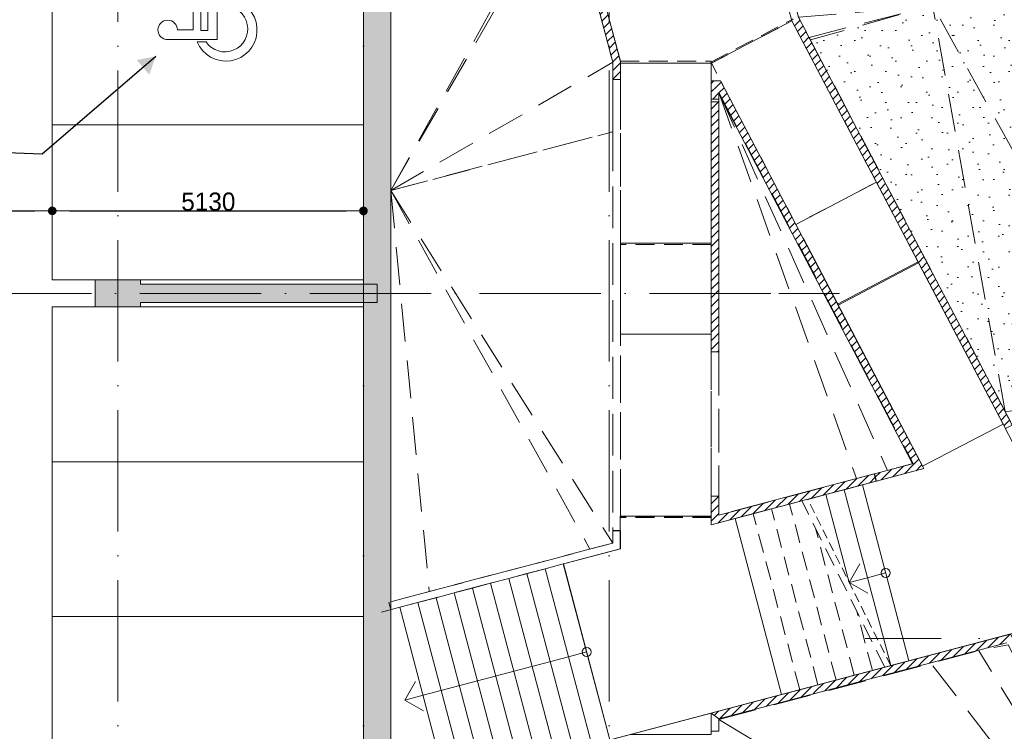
# Model space of a CAD drawing. Header units: millimetres. Extents: x -287545 to 1001608, y -673832 to 307178.
# Tile 27 of 64: x 67013 to 83245, y -59118 to -47390. Entities that reach past the tile are written whole.
import ezdxf
from ezdxf.enums import TextEntityAlignment as Align

# ---------------------------------------------------------------- set-up
doc = ezdxf.new("R2010")
doc.units = ezdxf.units.MM
doc.header["$MEASUREMENT"] = 0
for name, pattern in [('B0302', [2502.000046, 1252.000046, -625, 0, -625]), ('B0701', [468.239987, 311.999989, -156.239998]), ('B0702', [234.740001, 156.239998, -78.500003]), ('B0703', [937.400007, 625, -312.400007]), ('v1', [2800, 1000, -400, 0, -400, 1000, 0])]:
    doc.linetypes.add(name, pattern=pattern)
for name, color, linetype in [('21 Buitenwanden', 7, 'Continuous'), ('21 Buitenwanden Doorsnede-arcering', 7, 'Continuous'), ('22 NC Binnenwanden', 7, 'Continuous'), ('22 NC Binnenwanden Doorsnede-arcering', 7, 'Continuous'), ('28 Draagconstructies - Kolommen INT', 7, 'Continuous'), ('28 Draagconstructies - Kolommen INT Doorsnede-arcering', 7, 'Continuous'), ('90 Terrein Inrichting', 7, 'Continuous'), ('90 Terrein omgeving', 7, 'Continuous'), ('90 Terrein omgeving Afdek-arcering', 7, 'Continuous'), ('90 Terrein omgeving Doorsnede-arcering', 7, 'Continuous'), ('90 Terrein omgeving Laagscheidingslijnen', 7, 'Continuous'), ('A Lijn doorsnede', 7, 'Continuous'), ('A Stramien', 7, 'Continuous'), ('Maatvoering 1_ 50_100', 7, 'Continuous')]:
    doc.layers.add(name, color=color, linetype=linetype)
doc.styles.add('GENERATED_STYLE_3', font='txt')
doc.styles.add('GENERATED_STYLE_4', font='arial.ttf')
doc.styles.get("Standard").update_dxf_attribs({"font": 'txt.shx'})
doc.dimstyles.new('GENERATED_STYLE__1', dxfattribs={"dimtxt": 300, "dimasz": 285, "dimexe": 0.18, "dimexo": 0.0625, "dimgap": 0, "dimtad": 1, "dimtih": 1, "dimtoh": 1, "dimdec": 0, "dimzin": 3, "dimdsep": 46, "dimtxsty": 'GENERATED_STYLE_3', "dimblk": 'ARROWHEAD_11', "dimblk1": 'ARROWHEAD_11', "dimblk2": 'ARROWHEAD_11', "dimcen": 0.09, "dimse1": 1, "dimse2": 1, "dimclrd": 1, "dimclre": 1, "dimclrt": 2, "dimadec": 1, "dimazin": 0, "dimtfac": 1, "dimtdec": 4, "dimtmove": 0, "dimatfit": 1, "dimfxl": 1, "dimtolj": 1, "dimtzin": 3, "dimarcsym": 0})
doc.dimstyles.new('GENERATED_STYLE__5', dxfattribs={"dimtxt": 0.18, "dimasz": 304, "dimexe": 0.18, "dimexo": 0.0625, "dimgap": 0, "dimtad": 0, "dimtih": 1, "dimtoh": 1, "dimdec": 4, "dimzin": 3, "dimdsep": 46, "dimtxsty": 'Standard', "dimcen": 0.09, "dimadec": 0, "dimazin": 0, "dimtfac": 1, "dimtdec": 0, "dimtmove": 0, "dimatfit": 1, "dimldrblk": 'ARROWHEAD_16', "dimfxl": 1, "dimtolj": 1, "dimtzin": 3, "dimarcsym": 0})
pattern_1 = [(45, (0, 0), (-70.71068, 70.71068), [])]

# ---------------------------------------------------------------- blocks, each defined once
blk = doc.blocks.new('Mesh_6_1', base_point=(78540, -48590))
at = {"layer": '90 Terrein omgeving', "color": 255, "linetype": 'B0703', "lineweight": 0}
for q in [(80810, -54953), (81322, -54817)]:
    blk.add_line((78540, -48590), q, dxfattribs=at)
at = {"layer": '90 Terrein omgeving', "color": 252, "linetype": 'B0703', "lineweight": 0, "true_color": 0x969696, "flags": 128}
blk.add_lwpolyline([(78540, -48590), (81744, -54705), (81472, -54777), (81322, -54817), (80810, -54953), (78540, -55553)], close=True, dxfattribs=at)
blk = doc.blocks.new('Mesh_7_1', base_point=(73130, -50206))
at = {"layer": '90 Terrein omgeving', "color": 255, "linetype": 'B0703', "lineweight": 0}
for q in [(73766, -56815), (76414, -56115), (76790, -56015)]:
    blk.add_line((73130, -50206), q, dxfattribs=at)
at = {"layer": '90 Terrein omgeving', "color": 252, "linetype": 'B0703', "lineweight": 0, "true_color": 0x969696, "flags": 128}
blk.add_lwpolyline([(73130, -50206), (76790, -49236), (76790, -56015), (76414, -56115), (73766, -56815), (73130, -56983)], close=True, dxfattribs=at)
blk = doc.blocks.new('Mesh_8_1', base_point=(73130, -35925))
at = {"layer": '90 Terrein omgeving', "color": 255, "linetype": 'B0703', "lineweight": 0}
for p, q in [((73130, -35925), (75991, -45068)), ((75991, -45068), (74833, -35925)), ((76536, -36300), (74833, -35925)), ((75991, -45068), (76536, -36300)), ((78981, -38151), (76536, -36300)), ((75991, -45068), (78981, -38151)), ((75991, -45068), (79153, -38395)), ((75991, -45068), (79228, -38494)), ((75991, -45068), (79278, -38560)), ((75991, -45068), (79384, -38685)), ((79037, -44263), (79384, -38685)), ((79037, -44263), (79498, -38804)), ((79037, -44263), (79619, -38915)), ((79037, -44263), (79747, -39019)), ((79037, -44263), (79831, -39079)), ((79037, -44263), (79886, -39116)), ((79037, -44263), (80003, -39183)), ((79037, -44263), (81605, -39240)), ((79037, -44263), (80124, -39241)), ((85492, -46252), (81605, -39240)), ((87305, -41951), (81787, -39169)), ((85492, -46252), (81787, -39169)), ((79037, -44263), (80249, -39289)), ((79037, -44263), (81443, -39290)), ((79037, -44263), (80377, -39328)), ((79037, -44263), (81277, -39332)), ((79037, -44263), (80477, -39351)), ((79037, -44263), (81110, -39363)), ((79037, -44263), (80543, -39364)), ((79037, -44263), (81026, -39373)), ((79037, -44263), (80677, -39380)), ((79037, -44263), (80947, -39382)), ((79037, -44263), (80812, -39386)), ((85492, -46252), (87305, -41951)), ((87338, -42065), (87305, -41951)), ((85492, -46252), (87338, -42065)), ((79037, -44263), (85492, -46252)), ((79037, -44263), (81998, -47175)), ((73130, -50206), (75991, -45068)), ((73130, -50206), (76022, -45189)), ((79853, -47350), (81998, -47175)), ((73130, -50206), (76790, -48092))]:
    blk.add_line(p, q, dxfattribs=at)
at = {"layer": '90 Terrein omgeving', "color": 252, "linetype": 'B0703', "lineweight": 0, "true_color": 0x969696, "flags": 128}
blk.add_lwpolyline([(73130, -35925), (73130, -50206), (76790, -49236), (76790, -48092), (76022, -45189), (75991, -45068), (79037, -44263), (79853, -47350), (80049, -47724), (81998, -47175), (85492, -46252), (88222, -45192), (87338, -42065, 0.014787), (87305, -41951, -0.009433), (87078, -40886, 0.029447), (86889, -40082, 0.132457), (86126, -38887, 0.175092), (84434, -38195, 0.003145), (84391, -38194, 0.081597), (83441, -38402, 0.026375), (82545, -38813, -0.020839), (81787, -39169, -0.068942), (81026, -39373, -0.076511), (80477, -39351, -0.098735), (79831, -39079, -0.079096), (79228, -38494, -0.024505), (78739, -37774, 0.027053), (78242, -37047, 0.091945), (77641, -36498, 0.126478), (76874, -36287, 0.037205), (76536, -36300), (76536, -35925), (74833, -35925)], format="xyb", close=True, dxfattribs=at)
blk = doc.blocks.new('Mesh_9_1', base_point=(78540, -58923))
at = {"layer": '90 Terrein omgeving', "color": 255, "linetype": 'B0703', "lineweight": 0}
for p, q in [((86463, -63723), (82823, -57790)), ((86463, -63723), (82038, -57998)), ((78540, -58923), (86463, -63723))]:
    blk.add_line(p, q, dxfattribs=at)
at = {"layer": '90 Terrein omgeving', "color": 252, "linetype": 'B0703', "lineweight": 0, "true_color": 0x969696, "flags": 128}
blk.add_lwpolyline([(78540, -58923), (82038, -57998), (82823, -57790), (83307, -57693), (86463, -63723), (78540, -68815)], close=True, dxfattribs=at)
blk = doc.blocks.new('Slab_1_1', base_point=(656, -159592))
at = {"layer": '90 Terrein omgeving', "color": 253, "linetype": 'Continuous', "lineweight": 0, "true_color": 0x99a3a6, "flags": 128}
blk.add_lwpolyline([(94942, -54448), (73130, -60216), (91513, -55355)], dxfattribs=at)
blk = doc.blocks.new('Parkeerplaatsen 27 KM_2')
at = {"layer": '90 Terrein Inrichting', "color": 255, "linetype": 'Continuous', "lineweight": 0}
for p, q in [((2550, 5130), (0, 5130)), ((0, 5130), (0, 0)), ((5100, 5130), (2550, 5130)), ((2550, 5130), (2550, 0)), ((0, 0), (2550, 0)), ((2550, 0), (5100, 0))]:
    blk.add_line(p, q, dxfattribs=at)
at = {"layer": '90 Terrein Inrichting', "color": 255, "linetype": 'Continuous', "lineweight": 0, "flags": 128}
blk.add_lwpolyline([(5100, 0), (7650, 0), (7650, 5130), (5100, 5130)], close=True, dxfattribs=at)
at = {"layer": '90 Terrein Inrichting', "color": 255, "linetype": 'Continuous', "lineweight": 0}
for p in [(2550, 0), (5100, 0)]:
    blk.add_point(p, dxfattribs=at)
blk = doc.blocks.new('Parkeerplaatsen 27 KM_5')
at = {"layer": '90 Terrein Inrichting', "color": 255, "linetype": 'Continuous', "lineweight": 0}
for p, q in [((2550, 5130), (0, 5130)), ((0, 5130), (0, 0)), ((3956, 2409), (3956, 3228)), ((4116, 3068), (4116, 2807)), ((4116, 2807), (4537, 2807)), ((4537, 2807), (4537, 2679)), ((3918, 2743), (3918, 2594)), ((4537, 2679), (4107, 2679)), ((4107, 2679), (4107, 2564)), ((4107, 2564), (4624, 2564)), ((4624, 2564), (4849, 2091)), ((4496, 2409), (3956, 2409)), ((4792, 1895), (4496, 2409)), ((4510, 2284), (4605, 2105)), ((4849, 2091), (4994, 2143)), ((4994, 2143), (5048, 2043)), ((5048, 2043), (4792, 1895)), ((0, 0), (2550, 0))]:
    blk.add_line(p, q, dxfattribs=at)
at = {"layer": '90 Terrein Inrichting', "color": 255, "linetype": 'Continuous', "lineweight": 0, "flags": 128}
blk.add_lwpolyline([(2550, 0), (6050, 0), (6050, 5130), (2550, 5130)], close=True, dxfattribs=at)
at = {"layer": '90 Terrein Inrichting', "color": 255, "linetype": 'Continuous', "lineweight": 0}
for centre, radius, start, end in [((4116, 3228), 160, 270, 180), ((4117, 2268), 515, 112.7545, 341.4862), ((4132, 2284), 377, 124.6308, 0)]:
    blk.add_arc(centre, radius, start, end, dxfattribs=at)
for p in [(2550, 0), (6050, 0)]:
    blk.add_point(p, dxfattribs=at)
blk = doc.blocks.new('Mesh_19_1', base_point=(80027, -47682))
at = {"layer": '90 Terrein omgeving Afdek-arcering', "linetype": 'Continuous', "lineweight": 0, "true_color": 0xb9d3a7}
h = blk.add_hatch(dxfattribs=at)
h.set_pattern_fill('910_PUNTJES_A_0001', color=9, style=0, pattern_type=2)
h.set_pattern_definition([(45, (0, 800), (-254.5584, 254.5584), [0, -240, 0, -360]), (110, (800, 800), (338.2893, 123.1273), [0, -176, 0, -304])])
h.paths.add_polyline_path([(80027, -47682), (83258, -53846), (83467, -54246), (85665, -53665), (85665, -53667), (88222, -52990), (88222, -45192), (85443, -46264), (82064, -47158)])
at = {"layer": '90 Terrein omgeving', "color": 255, "linetype": 'B0703', "lineweight": 0}
for p, q in [((88222, -52990), (85443, -46264)), ((85665, -53665), (85443, -46264)), ((85665, -53665), (82064, -47158)), ((83258, -53846), (82064, -47158)), ((85665, -53665), (88222, -52990)), ((83258, -53846), (85665, -53665))]:
    blk.add_line(p, q, dxfattribs=at)
at = {"layer": '90 Terrein omgeving', "color": 252, "linetype": 'B0703', "lineweight": 0, "true_color": 0x969696, "flags": 128}
blk.add_lwpolyline([(80027, -47682), (82064, -47158), (85443, -46264), (88222, -45192), (88222, -52990), (85665, -53667), (85665, -53665), (83467, -54246), (83258, -53846)], close=True, dxfattribs=at)
blk = doc.blocks.new('Slab_13_1', base_point=(80905, -55057))
at = {"layer": '90 Terrein omgeving', "color": 253, "linetype": 'Continuous', "lineweight": 0, "true_color": 0x99a3a6, "flags": 128}
blk.add_lwpolyline([(80905, -55057), (81672, -57957), (83345, -57515), (83482, -57776), (84805, -57069), (84831, -57119), (85686, -56895), (84920, -53995), (83404, -54396), (83225, -54054), (81896, -54750), (81916, -54789)], close=True, dxfattribs=at)
blk = doc.blocks.new('Slab_14_1', base_point=(81136, -50068))
at = {"layer": '90 Terrein omgeving', "color": 253, "linetype": 'Continuous', "lineweight": 0, "true_color": 0x99a3a6, "flags": 128}
blk.add_lwpolyline([(81136, -50068), (79808, -50764), (80504, -52093), (81832, -51397)], close=True, dxfattribs=at)
blk = doc.blocks.new('Slab_15_1', base_point=(78415, -48107))
at = {"layer": '90 Terrein omgeving', "color": 253, "linetype": 'Continuous', "lineweight": 0, "true_color": 0x99a3a6, "flags": 128}
blk.add_lwpolyline([(78415, -48107), (76923, -48107), (76143, -45157), (78951, -44414), (79744, -47411)], close=True, dxfattribs=at)
blk = doc.blocks.new('Slab_16_1', base_point=(78415, -51075))
at = {"layer": '90 Terrein omgeving', "color": 253, "linetype": 'Continuous', "lineweight": 0, "true_color": 0x99a3a6, "flags": 128}
blk.add_lwpolyline([(78415, -51075), (76915, -51075), (76915, -52575), (78415, -52575)], close=True, dxfattribs=at)
blk = doc.blocks.new('Slab_17_1', base_point=(75977, -56360))
at = {"layer": '90 Terrein omgeving', "color": 253, "linetype": 'Continuous', "lineweight": 0, "true_color": 0x99a3a6, "flags": 128}
blk.add_lwpolyline([(75977, -56360), (76743, -59260), (77083, -59170), (78415, -59170), (78415, -58818), (79574, -58512), (78807, -55612), (78415, -55715), (78415, -55575), (76915, -55575), (76915, -56112)], close=True, dxfattribs=at)
blk = doc.blocks.new('Stair_6_1')
at = {"layer": '90 Terrein omgeving', "color": 9, "linetype": 'Continuous', "lineweight": 0}
for p, q in [((80605, -55136), (80305, -55215)), ((80905, -55057), (80605, -55136)), ((81372, -58036), (80605, -55136)), ((81672, -57957), (80905, -55057)), ((80305, -55215), (80006, -55295)), ((80689, -56665), (80305, -55215)), ((80689, -56665), (80866, -56360)), ((80988, -56586), (80689, -56665)), ((81288, -56507), (80988, -56586)), ((80994, -56843), (80689, -56665)), ((81372, -58036), (81672, -57957))]:
    blk.add_line(p, q, dxfattribs=at)
at = {"layer": '90 Terrein omgeving', "color": 252, "linetype": 'B0701', "lineweight": 0, "true_color": 0x969696}
for p, q in [((79907, -55321), (79706, -55374)), ((81273, -58062), (79907, -55321)), ((79406, -55453), (79106, -55532)), ((79706, -55374), (79406, -55453)), ((80173, -58353), (79406, -55453)), ((80473, -58274), (79706, -55374)), ((79106, -55532), (78807, -55612)), ((79873, -58433), (79106, -55532)), ((80772, -58195), (80132, -55772)), ((81072, -58116), (80815, -57143)), ((81072, -58116), (81273, -58062)), ((80473, -58274), (80772, -58195)), ((80772, -58195), (81072, -58116)), ((79574, -58512), (79873, -58433)), ((79873, -58433), (80173, -58353)), ((80173, -58353), (80473, -58274))]:
    blk.add_line(p, q, dxfattribs=at)
at = {"layer": '90 Terrein omgeving', "color": 9, "linetype": 'B0702', "lineweight": 0}
blk.add_line((81372, -58036), (80006, -55295), dxfattribs=at)
at = {"layer": '90 Terrein omgeving', "color": 9, "linetype": 'Continuous', "lineweight": 0}
for start, end in [(0, 180), (180, 0)]:
    blk.add_arc((81288, -56507), 75, start, end, dxfattribs=at)
blk = doc.blocks.new('Wall_10_1', base_point=(72905, -76425))
at = {"layer": '21 Buitenwanden Doorsnede-arcering', "linetype": 'Continuous', "lineweight": 0, "true_color": 0x323232}
blk.add_hatch(color=250, dxfattribs=at).paths.add_polyline_path([(72680, -76175), (73130, -76175), (73130, -37484), (72680, -37484)])
at = {"layer": '21 Buitenwanden', "color": 1, "linetype": 'Continuous', "lineweight": 0, "flags": 128}
for points in [[(72680, -37484), (72680, -76175)], [(73130, -76425), (73130, -37484)]]:
    blk.add_lwpolyline(points, dxfattribs=at)
blk = doc.blocks.new('Wall_66_1', base_point=(69005, -51900))
at = {"layer": '22 NC Binnenwanden Doorsnede-arcering', "linetype": 'Continuous', "lineweight": 0}
blk.add_hatch(color=251, dxfattribs=at).paths.add_polyline_path([(69005, -52050), (72905, -52050), (72905, -51750), (69005, -51750)])
at = {"layer": '22 NC Binnenwanden', "color": 1, "linetype": 'Continuous', "lineweight": 0, "flags": 128}
for points in [[(72905, -51750), (69005, -51750)], [(72905, -52050), (72905, -51750)], [(69005, -52050), (72905, -52050)]]:
    blk.add_lwpolyline(points, dxfattribs=at)
blk = doc.blocks.new('Beam_2_1', base_point=(78709, -48667))
at = {"layer": '90 Terrein omgeving Doorsnede-arcering', "linetype": 'Continuous', "lineweight": 0, "true_color": 0x000000}
h = blk.add_hatch(dxfattribs=at)
h.set_pattern_fill('220_GEWAPEND_BETON___PRE_62', color=18, style=0, pattern_type=2)
h.set_pattern_definition(pattern_1)
h.paths.add_polyline_path([(78708, -48666), (78597, -48724), (81306, -53892), (81409, -53820)])
at = {"layer": '90 Terrein omgeving', "color": 2, "linetype": 'Continuous', "lineweight": 0}
for p, q in [((78708, -48666), (81409, -53820)), ((78597, -48724), (81306, -53892)), ((81307, -53892), (81306, -53892))]:
    blk.add_line(p, q, dxfattribs=at)
blk = doc.blocks.new('Beam_3_1', base_point=(79871, -47653))
at = {"layer": '90 Terrein omgeving Doorsnede-arcering', "linetype": 'Continuous', "lineweight": 0, "true_color": 0x000000}
h = blk.add_hatch(dxfattribs=at)
h.set_pattern_fill('220_GEWAPEND_BETON___PRE_62', color=18, style=0, pattern_type=2)
h.set_pattern_definition(pattern_1)
h.paths.add_polyline_path([(79981, -47595), (79871, -47653), (83265, -54130), (83375, -54072)])
at = {"layer": '90 Terrein omgeving', "color": 2, "linetype": 'Continuous', "lineweight": 0}
for p, q in [((79871, -47653), (83265, -54130)), ((79981, -47595), (83375, -54072)), ((83375, -54072), (83265, -54130))]:
    blk.add_line(p, q, dxfattribs=at)
blk = doc.blocks.new('Beam_4_1', base_point=(78415, -48690))
at = {"layer": '90 Terrein omgeving Doorsnede-arcering', "linetype": 'Continuous', "lineweight": 0, "true_color": 0x000000}
h = blk.add_hatch(dxfattribs=at)
h.set_pattern_fill('220_GEWAPEND_BETON___PRE_62', color=18, style=0, pattern_type=2)
h.set_pattern_definition(pattern_1)
h.paths.add_polyline_path([(78415, -48747), (78415, -52865), (78540, -52865), (78540, -48747)])
at = {"layer": '90 Terrein omgeving', "color": 2, "linetype": 'Continuous', "lineweight": 0}
for p, q in [((78415, -48747), (78415, -52865)), ((78540, -48747), (78415, -48747)), ((78540, -48747), (78540, -52865)), ((78540, -52865), (78415, -52865))]:
    blk.add_line(p, q, dxfattribs=at)
at = {"layer": '90 Terrein omgeving', "color": 9, "linetype": 'B0703', "lineweight": 0}
for p, q in [((78415, -52865), (78415, -55338)), ((78540, -52865), (78540, -55338))]:
    blk.add_line(p, q, dxfattribs=at)
blk = doc.blocks.new('Beam_5_1', base_point=(76915, -48325))
at = {"layer": '90 Terrein omgeving', "color": 9, "linetype": 'B0703', "lineweight": 0}
for p, q in [((76790, -48325), (76790, -55810)), ((76915, -48325), (76915, -55810)), ((76790, -55810), (76915, -55810))]:
    blk.add_line(p, q, dxfattribs=at)
blk = doc.blocks.new('Beam_7_1', base_point=(78889, -55590))
at = {"layer": '90 Terrein omgeving Doorsnede-arcering', "linetype": 'Continuous', "lineweight": 0, "true_color": 0x000000}
h = blk.add_hatch(dxfattribs=at)
h.set_pattern_fill('220_GEWAPEND_BETON___PRE_62', color=18, style=0, pattern_type=2)
h.set_pattern_definition(pattern_1)
h.paths.add_polyline_path([(81132, -54997), (81100, -54876), (79350, -55339), (79382, -55459)])
at = {"layer": '90 Terrein omgeving', "color": 2, "linetype": 'Continuous', "lineweight": 0}
for p, q in [((81100, -54876), (79350, -55339)), ((81132, -54997), (79382, -55459)), ((81100, -54876), (81132, -54997))]:
    blk.add_line(p, q, dxfattribs=at)
blk = doc.blocks.new('Beam_9_1', base_point=(73130, -57113))
at = {"layer": '90 Terrein omgeving', "color": 9, "linetype": 'B0703', "lineweight": 0}
for p, q in [((76593, -56068), (73098, -56992)), ((76625, -56188), (73130, -57113)), ((73098, -56992), (73130, -57113))]:
    blk.add_line(p, q, dxfattribs=at)
blk = doc.blocks.new('Beam_26_1', base_point=(78415, -55715))
at = {"layer": '90 Terrein omgeving Doorsnede-arcering', "linetype": 'Continuous', "lineweight": 0, "true_color": 0x000000}
h = blk.add_hatch(dxfattribs=at)
h.set_pattern_fill('220_GEWAPEND_BETON___PRE_62', color=18, style=0, pattern_type=2)
h.set_pattern_definition(pattern_1)
h.paths.add_polyline_path([(78540, -55553), (78415, -55715), (79382, -55459), (79350, -55339)])
at = {"layer": '90 Terrein omgeving', "color": 2, "linetype": 'Continuous', "lineweight": 0}
for p, q in [((79350, -55339), (78540, -55553)), ((79382, -55459), (78415, -55715))]:
    blk.add_line(p, q, dxfattribs=at)
blk = doc.blocks.new('Beam_44_1', base_point=(76111, -45036))
at = {"layer": '90 Terrein omgeving Doorsnede-arcering', "linetype": 'Continuous', "lineweight": 0, "true_color": 0x000000}
h = blk.add_hatch(dxfattribs=at)
h.set_pattern_fill('220_GEWAPEND_BETON___PRE_62', color=18, style=0, pattern_type=2)
h.set_pattern_definition(pattern_1)
h.paths.add_polyline_path([(76790, -48092), (76915, -48075), (76111, -45036), (75991, -45068)])
at = {"layer": '90 Terrein omgeving', "color": 2, "linetype": 'Continuous', "lineweight": 0}
for p, q in [((76111, -45036), (75991, -45068)), ((75991, -45068), (76790, -48092)), ((76143, -45157), (76915, -48075))]:
    blk.add_line(p, q, dxfattribs=at)
blk = doc.blocks.new('Beam_45_1', base_point=(79731, -47387))
at = {"layer": '90 Terrein omgeving Doorsnede-arcering', "linetype": 'Continuous', "lineweight": 0, "true_color": 0x000000}
h = blk.add_hatch(dxfattribs=at)
h.set_pattern_fill('220_GEWAPEND_BETON___PRE_62', color=18, style=0, pattern_type=2)
h.set_pattern_definition(pattern_1)
h.paths.add_polyline_path([(79871, -47653), (79981, -47595), (79849, -47342), (79731, -47387)])
at = {"layer": '90 Terrein omgeving', "color": 2, "linetype": 'Continuous', "lineweight": 0}
for p, q in [((79731, -47387), (79871, -47653)), ((79849, -47342), (79981, -47595))]:
    blk.add_line(p, q, dxfattribs=at)
blk = doc.blocks.new('Beam_47_1', base_point=(83345, -57515))
at = {"layer": '90 Terrein omgeving Doorsnede-arcering', "linetype": 'Continuous', "lineweight": 0, "true_color": 0x000000}
h = blk.add_hatch(dxfattribs=at)
h.set_pattern_fill('220_GEWAPEND_BETON___PRE_62', color=18, style=0, pattern_type=2)
h.set_pattern_definition(pattern_1)
h.paths.add_polyline_path([(81899, -57897), (81931, -58018), (83280, -57661), (83345, -57515)])
at = {"layer": '90 Terrein omgeving', "color": 2, "linetype": 'Continuous', "lineweight": 0}
for p, q in [((83345, -57515), (81899, -57897)), ((83280, -57661), (81931, -58018))]:
    blk.add_line(p, q, dxfattribs=at)
blk = doc.blocks.new('Beam_48_1', base_point=(81916, -54789))
at = {"layer": '90 Terrein omgeving Doorsnede-arcering', "linetype": 'Continuous', "lineweight": 0, "true_color": 0x000000}
h = blk.add_hatch(dxfattribs=at)
h.set_pattern_fill('220_GEWAPEND_BETON___PRE_62', color=18, style=0, pattern_type=2)
h.set_pattern_definition(pattern_1)
h.paths.add_polyline_path([(81410, -53819), (81307, -53892), (81733, -54708), (81916, -54789)])
at = {"layer": '90 Terrein omgeving', "color": 2, "linetype": 'Continuous', "lineweight": 0}
for p, q in [((81410, -53819), (81409, -53820)), ((81410, -53819), (81916, -54789)), ((81307, -53892), (81733, -54708))]:
    blk.add_line(p, q, dxfattribs=at)
at = {"layer": '90 Terrein omgeving', "color": 1, "linetype": 'Continuous', "lineweight": 0, "flags": 128}
for points in [[(79930, -50984), (79925, -50988)], [(81410, -53819), (79930, -50984)]]:
    blk.add_lwpolyline(points, dxfattribs=at)
blk = doc.blocks.new('Beam_49_1', base_point=(81916, -54789))
at = {"layer": '90 Terrein omgeving Doorsnede-arcering', "linetype": 'Continuous', "lineweight": 0, "true_color": 0x000000}
h = blk.add_hatch(dxfattribs=at)
h.set_pattern_fill('220_GEWAPEND_BETON___PRE_62', color=18, style=0, pattern_type=2)
h.set_pattern_definition(pattern_1)
h.paths.add_polyline_path([(81104, -54875), (81136, -54996), (81916, -54789), (81733, -54708)])
at = {"layer": '90 Terrein omgeving', "color": 2, "linetype": 'Continuous', "lineweight": 0}
for p, q in [((81733, -54708), (81104, -54875)), ((81916, -54789), (81136, -54996)), ((81104, -54875), (81136, -54996))]:
    blk.add_line(p, q, dxfattribs=at)
blk = doc.blocks.new('Beam_51_1', base_point=(79595, -58506))
at = {"layer": '90 Terrein omgeving Doorsnede-arcering', "linetype": 'Continuous', "lineweight": 0, "true_color": 0x000000}
h = blk.add_hatch(dxfattribs=at)
h.set_pattern_fill('220_GEWAPEND_BETON___PRE_62', color=18, style=0, pattern_type=2)
h.set_pattern_definition(pattern_1)
h.paths.add_polyline_path([(80143, -58491), (81931, -58018), (81899, -57897), (80111, -58370)])
at = {"layer": '90 Terrein omgeving', "color": 2, "linetype": 'Continuous', "lineweight": 0}
for p, q in [((81899, -57897), (80111, -58370)), ((81931, -58018), (80143, -58491))]:
    blk.add_line(p, q, dxfattribs=at)
blk = doc.blocks.new('Beam_52_1', base_point=(78415, -55245))
at = {"layer": '90 Terrein omgeving Doorsnede-arcering', "linetype": 'Continuous', "lineweight": 0, "true_color": 0x000000}
h = blk.add_hatch(dxfattribs=at)
h.set_pattern_fill('220_GEWAPEND_BETON___PRE_62', color=18, style=0, pattern_type=2)
h.set_pattern_definition(pattern_1)
h.paths.add_polyline_path([(78540, -55245), (78415, -55245), (78415, -55415), (78540, -55415)])
at = {"layer": '90 Terrein omgeving', "color": 2, "linetype": 'Continuous', "lineweight": 0}
for p, q in [((78415, -55245), (78415, -55415)), ((78540, -55245), (78415, -55245)), ((78540, -55245), (78540, -55415))]:
    blk.add_line(p, q, dxfattribs=at)
blk = doc.blocks.new('Beam_53_1', base_point=(78415, -55715))
at = {"layer": '90 Terrein omgeving Doorsnede-arcering', "linetype": 'Continuous', "lineweight": 0, "true_color": 0x000000}
h = blk.add_hatch(dxfattribs=at)
h.set_pattern_fill('220_GEWAPEND_BETON___PRE_62', color=18, style=0, pattern_type=2)
h.set_pattern_definition(pattern_1)
h.paths.add_polyline_path([(78415, -55415), (78415, -55715), (78540, -55553), (78540, -55415)])
at = {"layer": '90 Terrein omgeving', "color": 2, "linetype": 'Continuous', "lineweight": 0}
for p, q in [((78415, -55415), (78415, -55715)), ((78540, -55415), (78540, -55553))]:
    blk.add_line(p, q, dxfattribs=at)
blk = doc.blocks.new('Beam_54_1', base_point=(78708, -48666))
at = {"layer": '90 Terrein omgeving Doorsnede-arcering', "linetype": 'Continuous', "lineweight": 0, "true_color": 0x000000}
h = blk.add_hatch(dxfattribs=at)
h.set_pattern_fill('220_GEWAPEND_BETON___PRE_62', color=18, style=0, pattern_type=2)
h.set_pattern_definition(pattern_1)
h.paths.add_polyline_path([(78511, -48496), (78540, -48525), (78540, -48615), (78597, -48724), (78708, -48666), (78569, -48400)])
at = {"layer": '90 Terrein omgeving', "color": 2, "linetype": 'Continuous', "lineweight": 0}
for p, q in [((78569, -48400), (78708, -48666)), ((78540, -48615), (78597, -48724))]:
    blk.add_line(p, q, dxfattribs=at)
blk = doc.blocks.new('Beam_55_1', base_point=(78569, -48400))
at = {"layer": '90 Terrein omgeving Doorsnede-arcering', "linetype": 'Continuous', "lineweight": 0, "true_color": 0x000000}
h = blk.add_hatch(dxfattribs=at)
h.set_pattern_fill('220_GEWAPEND_BETON___PRE_62', color=18, style=0, pattern_type=2)
h.set_pattern_definition(pattern_1)
h.paths.add_polyline_path([(78415, -48400), (78511, -48496), (78569, -48400)])
at = {"layer": '90 Terrein omgeving', "color": 2, "linetype": 'Continuous', "lineweight": 0}
blk.add_line((78569, -48400), (78415, -48400), dxfattribs=at)
blk = doc.blocks.new('Beam_56_1', base_point=(78415, -48400))
at = {"layer": '90 Terrein omgeving Doorsnede-arcering', "linetype": 'Continuous', "lineweight": 0, "true_color": 0x000000}
h = blk.add_hatch(dxfattribs=at)
h.set_pattern_fill('220_GEWAPEND_BETON___PRE_62', color=18, style=0, pattern_type=2)
h.set_pattern_definition(pattern_1)
h.paths.add_polyline_path([(78415, -48400), (78415, -48700), (78540, -48700), (78540, -48525)])
at = {"layer": '90 Terrein omgeving', "color": 2, "linetype": 'Continuous', "lineweight": 0}
for p, q in [((78415, -48400), (78415, -48700)), ((78540, -48615), (78540, -48700)), ((78540, -48700), (78415, -48700))]:
    blk.add_line(p, q, dxfattribs=at)
blk = doc.blocks.new('Beam_57_1', base_point=(76915, -48075))
at = {"layer": '90 Terrein omgeving Doorsnede-arcering', "linetype": 'Continuous', "lineweight": 0, "true_color": 0x000000}
h = blk.add_hatch(dxfattribs=at)
h.set_pattern_fill('220_GEWAPEND_BETON___PRE_62', color=18, style=0, pattern_type=2)
h.set_pattern_definition(pattern_1)
h.paths.add_polyline_path([(76790, -48092), (76790, -48375), (76915, -48375), (76915, -48075)])
at = {"layer": '90 Terrein omgeving', "color": 2, "linetype": 'Continuous', "lineweight": 0}
for p, q in [((76790, -48092), (76790, -48375)), ((76915, -48075), (76915, -48375)), ((76915, -48375), (76790, -48375))]:
    blk.add_line(p, q, dxfattribs=at)
blk = doc.blocks.new('Beam_58_1', base_point=(76915, -55812))
at = {"layer": '90 Terrein omgeving', "color": 9, "linetype": 'B0703', "lineweight": 0}
for p, q in [((76790, -55812), (76790, -56015)), ((76790, -55812), (76915, -55812)), ((76915, -55812), (76915, -56112))]:
    blk.add_line(p, q, dxfattribs=at)
blk = doc.blocks.new('Beam_59_1', base_point=(76915, -56112))
at = {"layer": '90 Terrein omgeving', "color": 9, "linetype": 'B0703', "lineweight": 0}
for p, q in [((76790, -56015), (76593, -56068)), ((76915, -56112), (76625, -56188))]:
    blk.add_line(p, q, dxfattribs=at)
blk = doc.blocks.new('Beam_60_1', base_point=(78415, -58818))
at = {"layer": '90 Terrein omgeving Doorsnede-arcering', "linetype": 'Continuous', "lineweight": 0, "true_color": 0x000000}
h = blk.add_hatch(dxfattribs=at)
h.set_pattern_fill('220_GEWAPEND_BETON___PRE_62', color=18, style=0, pattern_type=2)
h.set_pattern_definition(pattern_1)
h.paths.add_polyline_path([(78415, -58818), (78540, -58914), (80143, -58491), (80111, -58370)])
at = {"layer": '90 Terrein omgeving', "color": 2, "linetype": 'Continuous', "lineweight": 0}
for p, q in [((80111, -58370), (78415, -58818)), ((80143, -58491), (78540, -58914))]:
    blk.add_line(p, q, dxfattribs=at)
at = {"layer": '90 Terrein omgeving Laagscheidingslijnen', "color": 2, "linetype": 'Continuous', "lineweight": 0}
blk.add_line((78415, -58818), (78540, -58914), dxfattribs=at)
blk = doc.blocks.new('Beam_61_1', base_point=(78415, -58818))
at = {"layer": '90 Terrein omgeving', "color": 2, "linetype": 'Continuous', "lineweight": 0}
for p, q in [((78415, -58818), (78415, -59117)), ((78540, -58914), (78540, -59117)), ((78540, -59117), (78415, -59117))]:
    blk.add_line(p, q, dxfattribs=at)
blk = doc.blocks.new('ARROWHEAD_11')
at = {"color": 0, "linetype": 'Continuous', "lineweight": 0}
blk.add_line((0, 0), (-1, 0), dxfattribs=at)
at = {"color": 0, "linetype": 'Continuous', "lineweight": 0, "const_width": 0.25, "flags": 128}
blk.add_lwpolyline([(-0.125, 0, 1), (0.125, 0, 1)], format="xyb", close=True, dxfattribs=at)
blk = doc.blocks.new('*D526')
at = {"layer": 'Defpoints', "color": 0, "linetype": 'Continuous', "transparency": 16777216}
for p in [(67550, -50541), (61610, -51675), (67550, -51675)]:
    blk.add_point(p, dxfattribs=at)
at = {"layer": 'Maatvoering 1_ 50_100', "color": 1, "linetype": 'Continuous', "lineweight": -2, "transparency": 16777216}
blk.add_line((61895, -50541), (67265, -50541), dxfattribs=at)
at = {"layer": 'Maatvoering 1_ 50_100', "color": 1, "linetype": 'Continuous', "lineweight": -2, "transparency": 16777216, "xscale": 285, "yscale": 285, "zscale": 285, "rotation": 180}
blk.add_blockref('ARROWHEAD_11', (61610, -50541), dxfattribs=at)
at = {"layer": 'Maatvoering 1_ 50_100', "color": 1, "linetype": 'Continuous', "lineweight": -2, "transparency": 16777216, "xscale": 285, "yscale": 285, "zscale": 285}
blk.add_blockref('ARROWHEAD_11', (67550, -50541), dxfattribs=at)
at = {"layer": 'Maatvoering 1_ 50_100', "color": 2, "linetype": 'Continuous', "lineweight": 0, "transparency": 16777216, "insert": (64521, -50391), "char_height": 300, "attachment_point": 5, "style": 'GENERATED_STYLE_3'}
blk.add_mtext('\\A1;5940', dxfattribs=at)
blk = doc.blocks.new('*D527')
at = {"layer": 'Defpoints', "color": 0, "linetype": 'Continuous', "transparency": 16777216}
for p in [(72680, -50541), (67550, -51675), (72680, -51675)]:
    blk.add_point(p, dxfattribs=at)
at = {"layer": 'Maatvoering 1_ 50_100', "color": 1, "linetype": 'Continuous', "lineweight": -2, "transparency": 16777216}
blk.add_line((67835, -50541), (72395, -50541), dxfattribs=at)
at = {"layer": 'Maatvoering 1_ 50_100', "color": 1, "linetype": 'Continuous', "lineweight": -2, "transparency": 16777216, "xscale": 285, "yscale": 285, "zscale": 285, "rotation": 180}
blk.add_blockref('ARROWHEAD_11', (67550, -50541), dxfattribs=at)
at = {"layer": 'Maatvoering 1_ 50_100', "color": 1, "linetype": 'Continuous', "lineweight": -2, "transparency": 16777216, "xscale": 285, "yscale": 285, "zscale": 285}
blk.add_blockref('ARROWHEAD_11', (72680, -50541), dxfattribs=at)
at = {"layer": 'Maatvoering 1_ 50_100', "color": 2, "linetype": 'Continuous', "lineweight": 0, "transparency": 16777216, "insert": (70123, -50391), "char_height": 300, "attachment_point": 5, "style": 'GENERATED_STYLE_3'}
blk.add_mtext('\\A1;5130', dxfattribs=at)
blk = doc.blocks.new('Cutting Plane_2_1', base_point=(-620, -57586))
at = {"layer": 'A Lijn doorsnede', "color": 9, "linetype": 'B0302', "lineweight": 0}
blk.add_line((80953, -57586), (83653, -57586), dxfattribs=at)
blk = doc.blocks.new('Column_83_1', base_point=(68630, -51900))
at = {"layer": '28 Draagconstructies - Kolommen INT Doorsnede-arcering', "linetype": 'Continuous', "lineweight": 0, "true_color": 0x323232}
blk.add_hatch(color=250, dxfattribs=at).paths.add_polyline_path([(68255, -52125), (69005, -52125), (69005, -52050), (69005, -51750), (69005, -51675), (68255, -51675)])
at = {"layer": '28 Draagconstructies - Kolommen INT', "color": 5, "linetype": 'Continuous', "lineweight": 0, "flags": 128}
blk.add_lwpolyline([(69005, -51750), (69005, -51675), (68255, -51675), (68255, -52125), (69005, -52125), (69005, -52050)], dxfattribs=at)
blk = doc.blocks.new('Standard grid marker')
at = {"layer": 'A Stramien', "color": 9, "linetype": 'v1', "lineweight": 0, "true_color": 0xc8c8c8}
for p, q in [((1000, 0), (77736, 0)), ((77736, 0), (78736, 0))]:
    blk.add_line(p, q, dxfattribs=at)
at = {"layer": 'A Stramien', "color": 252, "lineweight": 0, "true_color": 0x969696, "style": 'GENERATED_STYLE_4'}
blk.add_attdef('AC_MarkerText_1', text='', height=300, dxfattribs=at).set_placement((-300, 150), align=Align.TOP_CENTER)
blk = doc.blocks.new('Standard grid marker_9')
at = {"layer": 'A Stramien', "color": 9, "linetype": 'v1', "lineweight": 0, "true_color": 0xc8c8c8}
blk.add_line((1000, 0), (78292, 0), dxfattribs=at)
at = {"layer": 'A Stramien', "color": 252, "lineweight": 0, "true_color": 0x969696, "style": 'GENERATED_STYLE_4'}
for tag, p in [('AC_MarkerText_1_0', (-81, -69)), ('AC_MarkerText_1_1', (79810, -69))]:
    blk.add_attdef(tag, text='', height=300, rotation=270, dxfattribs=at).set_placement(p, align=Align.TOP_CENTER)
blk = doc.blocks.new('Stair_17_1')
at = {"layer": '90 Terrein omgeving', "color": 9, "linetype": 'Continuous', "lineweight": 0}
for p, q in [((75676, -56440), (75376, -56519)), ((75975, -56360), (75676, -56440)), ((76444, -59340), (75676, -56440)), ((76743, -59260), (75975, -56360)), ((75076, -56598), (74777, -56678)), ((75376, -56519), (75076, -56598)), ((75844, -59498), (75076, -56598)), ((76144, -59419), (75376, -56519)), ((74477, -56757), (74177, -56836)), ((74777, -56678), (74477, -56757)), ((75245, -59657), (74477, -56757)), ((75545, -59578), (74777, -56678)), ((73878, -56916), (73578, -56995)), ((74177, -56836), (73878, -56916)), ((74646, -59816), (73878, -56916)), ((74945, -59736), (74177, -56836)), ((73278, -57074), (72979, -57154)), ((73578, -56995), (73278, -57074)), ((74046, -59974), (73278, -57074)), ((74346, -59895), (73578, -56995)), ((76060, -57890), (73662, -58524)), ((76359, -57810), (76060, -57890)), ((73363, -58604), (73540, -58298)), ((73662, -58524), (73363, -58604)), ((73668, -58781), (73363, -58604)), ((76144, -59419), (76444, -59340)), ((76444, -59340), (76743, -59260)), ((75545, -59578), (75844, -59498)), ((75844, -59498), (76144, -59419)), ((74945, -59736), (75245, -59657)), ((75245, -59657), (75545, -59578)), ((74046, -59974), (74346, -59895)), ((74346, -59895), (74646, -59816)), ((74646, -59816), (74945, -59736)), ((73747, -60054), (74046, -59974))]:
    blk.add_line(p, q, dxfattribs=at)
for start, end in [(0, 180), (180, 0)]:
    blk.add_arc((76359, -57810), 75, start, end, dxfattribs=at)
blk = doc.blocks.new('Roof_7_1', base_point=(83225, -54054))
at = {"layer": '90 Terrein omgeving', "color": 1, "linetype": 'Continuous', "lineweight": 0, "flags": 128}
for points in [[(80495, -52076), (81824, -51380)], [(80504, -52093), (81832, -51397)], [(81832, -51397), (81824, -51380)], [(81832, -51397), (83225, -54054)], [(80504, -52093), (80495, -52076)], [(81896, -54750), (80504, -52093)], [(83225, -54054), (81896, -54750)]]:
    blk.add_lwpolyline(points, dxfattribs=at)
blk = doc.blocks.new('Roof_8_1', base_point=(81136, -50068))
at = {"layer": '90 Terrein omgeving', "color": 9, "linetype": 'B0701', "lineweight": 0, "flags": 128}
for points in [[(78406, -48090), (79735, -47394)], [(79744, -47411), (79735, -47394)], [(78415, -48107), (79744, -47411)], [(79744, -47411), (81136, -50068)], [(78415, -48107), (78406, -48090)], [(79808, -50764), (78415, -48107)], [(81136, -50068), (79808, -50764)]]:
    blk.add_lwpolyline(points, dxfattribs=at)
blk = doc.blocks.new('Roof_9_1', base_point=(78415, -48075))
at = {"layer": '90 Terrein omgeving', "color": 9, "linetype": 'B0701', "lineweight": 0, "flags": 128}
for points in [[(76915, -48075), (78415, -48075)], [(76915, -51075), (76915, -48075)], [(78415, -48075), (78415, -51075)], [(76915, -51075), (76915, -51094)], [(78415, -51075), (76915, -51075)], [(78415, -51094), (76915, -51094)], [(78415, -51075), (78415, -51094)]]:
    blk.add_lwpolyline(points, dxfattribs=at)
blk = doc.blocks.new('Roof_10_1', base_point=(78415, -52575))
at = {"layer": '90 Terrein omgeving', "color": 9, "linetype": 'B0701', "lineweight": 0, "flags": 128}
for points in [[(76915, -52575), (78415, -52575)], [(76915, -55575), (76915, -52575)], [(78415, -52575), (78415, -55575)], [(76915, -55575), (76915, -55594)], [(78415, -55575), (76915, -55575)], [(78415, -55594), (76915, -55594)], [(78415, -55575), (78415, -55594)]]:
    blk.add_lwpolyline(points, dxfattribs=at)
blk = doc.blocks.new('ARROWHEAD_16')
at = {"linetype": 'Continuous', "lineweight": 0}
blk.add_hatch(color=0, dxfattribs=at).paths.add_polyline_path([(-0.9093, 0.525), (0, 0), (-0.9093, -0.525)])
at = {"color": 0, "linetype": 'Continuous', "lineweight": 0}
blk.add_line((0, 0), (-1, 0), dxfattribs=at)

msp = doc.modelspace()

# ---------------------------------------------------------------- block references
at = {"layer": '21 Buitenwanden', "color": 1, "lineweight": 0}
msp.add_blockref('Wall_10_1', (72904.7, -76425), dxfattribs=at)
at = {"layer": '22 NC Binnenwanden', "color": 1, "lineweight": 0}
msp.add_blockref('Wall_66_1', (69005, -51900), dxfattribs=at)
at = {"layer": '28 Draagconstructies - Kolommen INT', "color": 5, "lineweight": 0}
msp.add_blockref('Column_83_1', (68630, -51900), dxfattribs=at)
at = {"layer": '90 Terrein Inrichting', "color": 1, "linetype": 'Continuous', "lineweight": 0, "zscale": 1000, "rotation": 90.00000000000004}
msp.add_blockref('Parkeerplaatsen 27 KM_5', (72680, -51675), dxfattribs=at)
at = {"layer": '90 Terrein Inrichting', "color": 1, "linetype": 'Continuous', "lineweight": 0, "xscale": -1, "zscale": 1000, "rotation": 90}
msp.add_blockref('Parkeerplaatsen 27 KM_2', (72680, -52125), dxfattribs=at)
at = {"layer": '90 Terrein omgeving', "color": 253, "linetype": 'Continuous', "lineweight": 0, "true_color": 0x99a3a6}
for name, p in [('Slab_1_1', (655.9, -159592.5)), ('Slab_15_1', (78415.1, -48106.9)), ('Slab_14_1', (81136.2, -50067.9)), ('Slab_16_1', (78415.1, -51075.5)), ('Slab_13_1', (80904.6, -55056.8)), ('Slab_17_1', (75976.6, -56359.9))]:
    msp.add_blockref(name, p, dxfattribs=at)
at = {"layer": '90 Terrein omgeving', "color": 252, "lineweight": 0, "true_color": 0x969696}
for name, p in [('Mesh_8_1', (73129.7, -35925)), ('Mesh_19_1', (80026.9, -47681.7)), ('Mesh_6_1', (78540.1, -48590.3)), ('Mesh_7_1', (73129.7, -50206.2)), ('Mesh_9_1', (78540.1, -58922.6))]:
    msp.add_blockref(name, p, dxfattribs=at)
at = {"layer": '90 Terrein omgeving', "color": 9, "lineweight": 0}
for name, p in [('Beam_44_1', (76111.4, -45035.8)), ('Beam_45_1', (79731.3, -47387)), ('Beam_3_1', (79870.7, -47652.9)), ('Beam_57_1', (76915.1, -48075.5)), ('Beam_5_1', (76915.1, -48325.1)), ('Beam_55_1', (78568.8, -48400.2)), ('Beam_56_1', (78415.1, -48400.2)), ('Beam_54_1', (78708, -48665.9)), ('Beam_2_1', (78708.8, -48667.4)), ('Beam_4_1', (78415.1, -48689.6)), ('Beam_48_1', (81916.3, -54789.3)), ('Beam_49_1', (81916.3, -54789.3)), ('Beam_7_1', (78889.4, -55589.7)), ('Beam_52_1', (78415.1, -55244.8)), ('Beam_26_1', (78415.1, -55715.1)), ('Beam_53_1', (78415.1, -55715.1)), ('Beam_58_1', (76915.1, -55811.7)), ('Beam_9_1', (73129.7, -57112.7)), ('Beam_59_1', (76915.1, -56111.7)), ('Beam_47_1', (83344.8, -57514.7)), ('Beam_51_1', (79594.5, -58506.3)), ('Beam_60_1', (78415.1, -58818.2)), ('Beam_61_1', (78415.1, -58818.2))]:
    msp.add_blockref(name, p, dxfattribs=at)
at = {"layer": '90 Terrein omgeving', "color": 1, "linetype": 'Continuous', "lineweight": 0}
for name, p in [('Roof_8_1', (81136.2, -50067.9)), ('Roof_9_1', (78415.1, -48075.5)), ('Roof_7_1', (83224.8, -54053.9)), ('Roof_10_1', (78415.1, -52575.5))]:
    msp.add_blockref(name, p, dxfattribs=at)
at = {"layer": '90 Terrein omgeving', "color": 255, "linetype": 'Continuous', "lineweight": 0}
msp.add_blockref('Stair_6_1', (0, 0), dxfattribs=at)
at = {"layer": 'A Stramien', "color": 1, "linetype": 'Continuous', "lineweight": 0, "zscale": 1000}
msp.add_blockref('Standard grid marker', (1790.4, -51900), dxfattribs=at)

# ---------------------------------------------------------------- dimensions: what is measured, and where the dimension line sits
at = {"layer": 'Maatvoering 1_ 50_100', "color": 1, "linetype": 'Continuous', "lineweight": 0}
for base, p1, p2, picture, middle in [((67550, -50541), (61610, -51675), (67550, -51675), '*D526', (64521.4, -50541)), ((72680, -50541), (67550, -51675), (72680, -51675), '*D527', (70122.6, -50541))]:
    dim = msp.add_linear_dim(base=base, p1=p1, p2=p2, dimstyle='GENERATED_STYLE__1', dxfattribs=at)
    dim.commit()
    dim.dimension.update_dxf_attribs({"geometry": picture, "text_midpoint": middle, "dimtype": 160})

# ---------------------------------------------------------------- leaders
at = {"layer": 'Maatvoering 1_ 50_100', "color": 9, "linetype": 'Continuous', "lineweight": 0, "annotation_type": 0, "has_hookline": 1, "hookline_direction": 1, "text_width": 10206.7}
msp.add_leader([(69256.2, -47995.7), (67381.2, -49606.1), (66443, -49570.3)], dimstyle='GENERATED_STYLE__5', dxfattribs=at)

# ---------------------------------------------------------------- next in the draw order: block references
at = {"layer": 'A Lijn doorsnede', "color": 9, "lineweight": 0}
msp.add_blockref('Cutting Plane_2_1', (-620.2, -57586.2), dxfattribs=at)

# ---------------------------------------------------------------- next in the draw order: block references
at = {"layer": '90 Terrein omgeving', "color": 255, "linetype": 'Continuous', "lineweight": 0}
msp.add_blockref('Stair_17_1', (0, 0), dxfattribs=at)
at = {"layer": 'A Stramien', "color": 1, "linetype": 'Continuous', "lineweight": 0, "zscale": 1000, "rotation": 90}
for p in [(68630, -81027.3), (72680, -81027.3), (76730, -81027.3)]:
    msp.add_blockref('Standard grid marker_9', p, dxfattribs=at)

doc.saveas('drawing.dxf')
